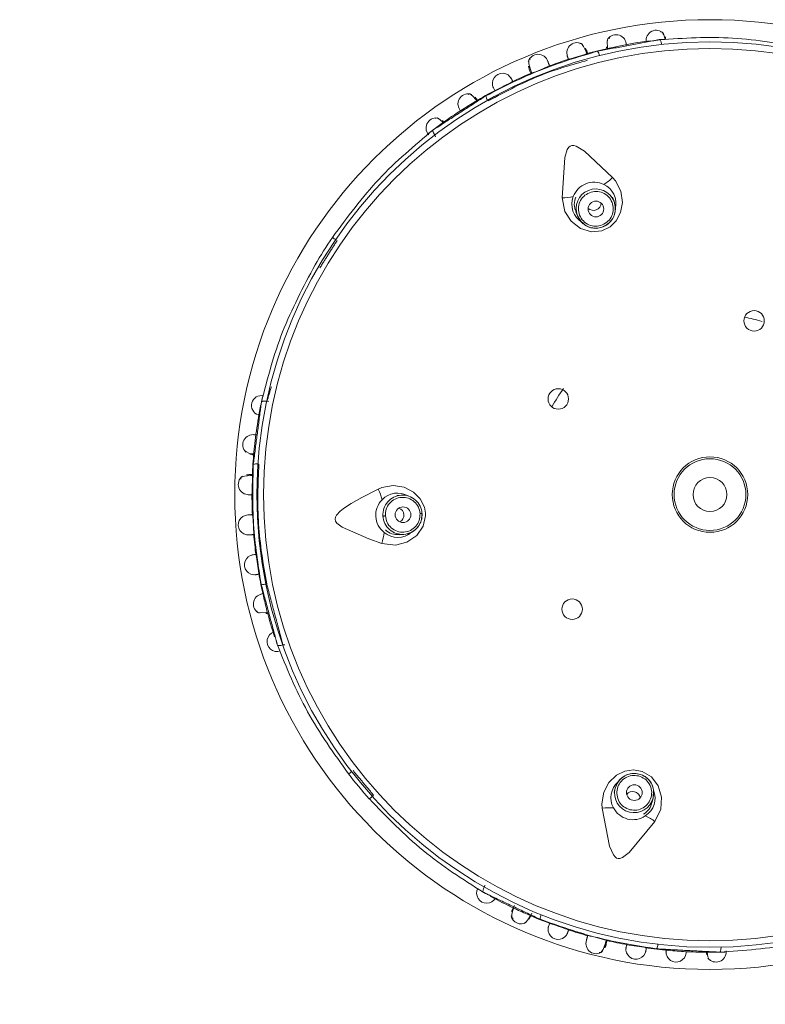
# Model space of a CAD drawing. Header units: millimetres. Extents: x 326.68 to 326.96, y 267.5 to 269.2.
# Tile 1 of 7: x 326.77 to 326.82, y 267.79 to 267.85. Entities that reach past the tile are written whole.
import ezdxf

# ---------------------------------------------------------------- set-up
doc = ezdxf.new("R2010")
doc.units = ezdxf.units.MM
doc.layers.add('SANINDUSA', color=3, linetype='Continuous')

msp = doc.modelspace()

# ---------------------------------------------------------------- linework, layer by layer
at = {"layer": 'SANINDUSA', "linetype": 'Continuous', "lineweight": 15}
for p, q in [((326.8131316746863, 267.8498543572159), (326.8131183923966, 267.8499828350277)), ((326.8095533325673, 267.8492709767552), (326.8104826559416, 267.8494643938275)), ((326.8044121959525, 267.8481137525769), (326.8044717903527, 267.8479730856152)), ((326.8045690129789, 267.8478332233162), (326.8046217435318, 267.8476844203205)), ((326.7990168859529, 267.844559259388), (326.7989411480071, 267.8446638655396)), ((326.798516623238, 267.843626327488), (326.7984734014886, 267.8437345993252)), ((326.8098544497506, 267.8395232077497), (326.8097502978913, 267.8397841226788)), ((326.809943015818, 267.8390643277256), (326.8098544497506, 267.8395232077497)), ((326.8074284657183, 267.8388572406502), (326.8075325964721, 267.8385963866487)), ((326.7877880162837, 267.8267923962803), (326.7879043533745, 267.8268000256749)), ((326.7869642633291, 267.8235568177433), (326.7870673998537, 267.8244995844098)), ((326.7866107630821, 267.8221166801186), (326.7864994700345, 267.822120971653)), ((326.7963279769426, 267.8208308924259), (326.7960476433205, 267.8208124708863)), ((326.796211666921, 267.8183178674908), (326.7964919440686, 267.8183362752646)), ((326.7889220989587, 267.8113159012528), (326.788805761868, 267.8113082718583)), ((326.8101235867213, 267.8026135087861), (326.8099255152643, 267.80219020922)), ((326.8099255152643, 267.80219020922), (326.8098564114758, 267.8019178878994)), ((326.8122796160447, 267.8013030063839), (326.8123487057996, 267.8015752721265)), ((326.801616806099, 267.7959104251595), (326.8016454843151, 267.796023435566)), ((326.8093170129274, 267.7923605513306), (326.8093618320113, 267.7925119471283)), ((326.8092789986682, 267.7920414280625), (326.8093394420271, 267.7923024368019)), ((326.8157331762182, 267.7917458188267), (326.8157329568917, 267.7916166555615))]:
    msp.add_line(p, q, dxfattribs=at)
at = {"layer": 'SANINDUSA', "linetype": 'Continuous', "lineweight": 15, "flags": 128}
for points in [[(326.8131057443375, 267.8498143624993), (326.8131001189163, 267.8498438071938), (326.8130152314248, 267.8501220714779), (326.8129157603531, 267.8502855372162), (326.8128040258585, 267.8503067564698)], [(326.8081193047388, 267.8489103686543), (326.8080787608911, 267.8490258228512), (326.8079196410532, 267.8493794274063), (326.8077818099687, 267.849559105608), (326.8076732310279, 267.8495365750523)], [(326.8095793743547, 267.8499071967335), (326.8094711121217, 267.8498687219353), (326.8094286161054, 267.8496631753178), (326.8094459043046, 267.8493175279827), (326.8094568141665, 267.8492441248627)], [(326.8128833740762, 267.8495005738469), (326.8128747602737, 267.8495530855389), (326.8128612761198, 267.8496151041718), (326.8128451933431, 267.8496712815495), (326.812827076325, 267.8497196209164), (326.812807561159, 267.8497584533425), (326.8127873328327, 267.8497863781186), (326.8127671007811, 267.8498024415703), (326.8127475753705, 267.849806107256)], [(326.8081503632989, 267.8488929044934), (326.8081113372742, 267.8490318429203), (326.8080442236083, 267.8492693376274)], [(326.8044310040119, 267.8480034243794), (326.804416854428, 267.8481027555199), (326.8044576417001, 267.8480952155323)], [(326.8045355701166, 267.8485634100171), (326.8044367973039, 267.8485152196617), (326.8044496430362, 267.8482685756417), (326.8045623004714, 267.8478521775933), (326.8045690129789, 267.8478332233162)], [(326.8011277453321, 267.8459221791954), (326.8010869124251, 267.8459805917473), (326.8008648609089, 267.8462404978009), (326.8006947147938, 267.8463603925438), (326.800590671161, 267.8463161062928)], [(326.801137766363, 267.8459603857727), (326.8011306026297, 267.8459724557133), (326.8010222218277, 267.8461542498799)], [(326.7990144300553, 267.8445116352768), (326.7989948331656, 267.8445343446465), (326.7987821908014, 267.8447328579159), (326.7986143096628, 267.8448247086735), (326.7985069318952, 267.8447872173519)], [(326.8097662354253, 267.8410362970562), (326.807977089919, 267.8427037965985), (326.8074507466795, 267.8430225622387), (326.8072897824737, 267.8430652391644), (326.8071647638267, 267.8430631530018), (326.8070649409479, 267.8430273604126), (326.8069815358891, 267.8429626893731), (326.8068790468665, 267.8428156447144), (326.806722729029, 267.8423033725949), (326.8065546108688, 267.8397543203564)], [(326.8065546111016, 267.8397543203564), (326.806721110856, 267.8388838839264), (326.8071240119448, 267.8382512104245), (326.8077181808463, 267.8377962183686), (326.8084157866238, 267.8375847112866), (326.809085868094, 267.8376402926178), (326.809604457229, 267.8378956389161), (326.8099871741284, 267.8382776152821), (326.8102660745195, 267.838801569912), (326.8103879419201, 267.839455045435), (326.8102895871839, 267.840162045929), (326.8099516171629, 267.8408204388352), (326.8097662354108, 267.8410362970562)], [(326.8099323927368, 267.8390643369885), (326.8099349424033, 267.8391976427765), (326.8098546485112, 267.8395226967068)], [(326.8075323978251, 267.8385968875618), (326.8077174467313, 267.8382811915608), (326.8079064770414, 267.8381024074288)], [(326.8075325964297, 267.8385963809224), (326.8077977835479, 267.8381887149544), (326.8078997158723, 267.838095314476)], [(326.7919538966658, 267.8372246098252), (326.7919541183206, 267.8372244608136), (326.791967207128, 267.8372155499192), (326.7919925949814, 267.8371982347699), (326.7920291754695, 267.8371733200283), (326.7920753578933, 267.8371418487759), (326.7921291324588, 267.8371051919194), (326.7921587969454, 267.8370849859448)], [(326.786709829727, 267.8234471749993), (326.7869205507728, 267.8234285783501), (326.7869299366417, 267.8234277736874)], [(326.7868640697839, 267.8220814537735), (326.7867417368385, 267.8220785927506), (326.7863562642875, 267.8220365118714), (326.7861427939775, 267.8219609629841), (326.7861306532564, 267.8218507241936)], [(326.7948616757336, 267.8212145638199), (326.7938139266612, 267.8206761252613), (326.7931420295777, 267.8202970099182), (326.7927136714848, 267.8200218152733), (326.7924433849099, 267.819814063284), (326.7922062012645, 267.8195564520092), (326.7921450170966, 267.8194316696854), (326.7921278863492, 267.81930211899), (326.7921565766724, 267.8191874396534), (326.7922440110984, 267.8190542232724), (326.7925721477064, 267.8187949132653), (326.7942639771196, 267.8180547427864), (326.7950884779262, 267.8177639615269)], [(326.7950884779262, 267.8177639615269), (326.7959677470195, 267.8176533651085), (326.7966939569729, 267.8178410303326), (326.7973102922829, 267.8182655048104), (326.7977270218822, 267.8188636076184), (326.7978812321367, 267.819518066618), (326.7978786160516, 267.8196801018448), (326.7978027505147, 267.8200774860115), (326.797533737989, 267.8205997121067), (326.7971136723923, 267.8210204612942), (326.7965212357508, 267.8213298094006), (326.7958143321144, 267.8214421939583), (326.7950851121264, 267.8213103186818), (326.7948616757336, 267.8212145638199)], [(326.7953219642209, 267.8195120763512), (326.7952915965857, 267.8195100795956), (326.7952630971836, 267.8195082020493), (326.7952371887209, 267.8195065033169), (326.79521452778, 267.8195050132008), (326.795195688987, 267.8195037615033), (326.7951811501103, 267.8195028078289), (326.7951712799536, 267.8195021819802), (326.7951663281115, 267.8195018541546)], [(326.7974016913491, 267.8188261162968), (326.7975903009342, 267.8191817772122), (326.7976535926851, 267.8196653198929)], [(326.7976535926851, 267.8196653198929), (326.7976535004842, 267.8196653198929), (326.7976483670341, 267.8196649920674), (326.7976383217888, 267.8196643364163), (326.7976236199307, 267.8196633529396), (326.7976046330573, 267.8196621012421), (326.7975818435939, 267.819660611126), (326.7975558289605, 267.8196589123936), (326.7975272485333, 267.8196570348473)], [(326.7871563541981, 267.8134829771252), (326.7871985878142, 267.8133761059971), (326.7874054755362, 267.8133408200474), (326.7877503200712, 267.813370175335), (326.7878232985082, 267.8133836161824)], [(326.7887930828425, 267.8113042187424), (326.7887419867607, 267.8112893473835), (326.7886802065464, 267.8112748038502), (326.788622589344, 267.8112651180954), (326.7885711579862, 267.8112606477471), (326.788527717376, 267.8112615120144), (326.7884937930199, 267.8112677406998), (326.7884705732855, 267.8112790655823), (326.7884588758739, 267.8112951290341)], [(326.7929824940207, 267.8030961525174), (326.7929827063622, 267.803096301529), (326.7929952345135, 267.8031060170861), (326.7930195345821, 267.8031247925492), (326.793054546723, 267.8031518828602), (326.793098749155, 267.8031860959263), (326.7931502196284, 267.803225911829), (326.7931786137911, 267.8032478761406)], [(326.8124593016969, 267.8000636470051), (326.8128362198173, 267.8008656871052), (326.8128821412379, 267.8016143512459), (326.8126688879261, 267.8023316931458), (326.8122288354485, 267.8029128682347), (326.8116540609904, 267.8032617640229), (326.8110844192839, 267.8033599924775), (326.8105502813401, 267.803275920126), (326.8100166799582, 267.8030159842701), (326.8095339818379, 267.802558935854), (326.8091979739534, 267.801929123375), (326.8090844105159, 267.8011978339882), (326.8091075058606, 267.8009142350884)], [(326.8101321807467, 267.8026072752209), (326.8100517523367, 267.8025009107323), (326.8099256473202, 267.8021907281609)], [(326.8123485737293, 267.8015747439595), (326.8123844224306, 267.801938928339), (326.8123365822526, 267.8021946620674)], [(326.8123487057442, 267.8015752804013), (326.8123737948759, 267.8020609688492), (326.8123462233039, 267.8021964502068)], [(326.8091075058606, 267.8009142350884), (326.8095748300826, 267.7985135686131), (326.8098132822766, 267.7979463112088), (326.8099184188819, 267.7978171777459), (326.8100207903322, 267.7977453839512), (326.8101225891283, 267.7977156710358), (326.8102280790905, 267.7977189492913), (326.8103974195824, 267.7977776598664), (326.8108249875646, 267.7981002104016), (326.8124593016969, 267.8000636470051)], [(326.8016105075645, 267.7958986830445), (326.8015866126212, 267.7958511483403), (326.8015610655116, 267.7957930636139), (326.8015410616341, 267.7957381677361), (326.801527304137, 267.7956883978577), (326.8015202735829, 267.7956455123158), (326.8015202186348, 267.7956110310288), (326.8015271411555, 267.7955861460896), (326.8015407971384, 267.7955717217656)], [(326.8035198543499, 267.7947248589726), (326.8034325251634, 267.7945401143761), (326.803342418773, 267.7943486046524)], [(326.8034757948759, 267.7945658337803), (326.8034502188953, 267.7944993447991), (326.8033588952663, 267.7941699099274), (326.8033546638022, 267.7939618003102), (326.8034495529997, 267.7939003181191)], [(326.8044643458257, 267.7938503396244), (326.8045471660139, 267.7940450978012), (326.8046269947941, 267.7942327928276)], [(326.8089148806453, 267.7917501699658), (326.8090231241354, 267.7917311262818), (326.8091576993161, 267.7919381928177), (326.8093113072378, 267.792341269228), (326.8093170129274, 267.7923605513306)], [(326.809328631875, 267.7921417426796), (326.8092816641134, 267.7920529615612), (326.8092531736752, 267.7920830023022)], [(326.815763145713, 267.7917828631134), (326.8157656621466, 267.7917530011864), (326.8158209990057, 267.791467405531), (326.8159028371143, 267.7912944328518), (326.8160117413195, 267.7912616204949)]]:
    msp.add_lwpolyline(points, dxfattribs=at)
at = {"layer": 'SANINDUSA', "linetype": 'Continuous', "lineweight": 15}
for centre, radius in [((326.8159550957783, 267.8208682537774), 0.03020728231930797), ((326.8159550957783, 267.8208682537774), 0.0287966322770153), ((326.8159550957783, 267.8208682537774), 0.02837947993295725), ((326.8087048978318, 267.8390323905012), 0.0004994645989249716), ((326.8187592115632, 267.8319180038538), 0.0006499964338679), ((326.8063126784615, 267.8269496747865), 0.0006500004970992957), ((326.8159550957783, 267.8208682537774), 0.002400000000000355), ((326.8159550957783, 267.8208682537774), 0.002279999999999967), ((326.8159550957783, 267.8208682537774), 0.001080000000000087), ((326.7964395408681, 267.8195859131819), 0.0004994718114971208), ((326.8071916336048, 267.8135770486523), 0.0006500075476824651), ((326.8111440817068, 267.8019115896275), 0.0004994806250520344)]:
    msp.add_circle(centre, radius, dxfattribs=at)
for centre, radius, start, end in [((326.809990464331, 267.8494748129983), 0.0006469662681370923, 7.803190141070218, 153.5440309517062), ((326.8125363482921, 267.849763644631), 0.0006416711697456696, 43.60246871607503, 189.8551624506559), ((326.807503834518, 267.8489644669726), 0.0006509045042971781, 54.50399222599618, 201.0624519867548), ((326.8159550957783, 267.8208682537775), 0.0291155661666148, 97.43167990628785, 100.835834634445), ((326.8129490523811, 267.8490068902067), 0.0008146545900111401, 79.91928393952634, 100.79793140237), ((326.8050256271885, 267.8482202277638), 0.0006539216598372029, 17.5498596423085, 163.1253603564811), ((326.8014503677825, 267.8689864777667), 0.02115812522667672, 285.2331881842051, 288.4434202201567), ((326.8159550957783, 267.8208682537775), 0.02911556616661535, 102.7063946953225, 105.6196925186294), ((326.8082790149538, 267.8486721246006), 0.0006629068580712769, 10.67712993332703, 36.96999002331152), ((326.8016418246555, 267.8567249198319), 0.009522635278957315, 287.9378335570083, 295.5861650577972), ((326.8159550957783, 267.8208682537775), 0.02911556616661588, 107.8913298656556, 110.5351065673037), ((326.8027643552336, 267.8470262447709), 0.000639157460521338, 26.42329418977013, 207.1853206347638), ((326.8159550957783, 267.8208682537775), 0.02911556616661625, 112.9483997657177, 115.6241595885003), ((326.7919612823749, 267.8684177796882), 0.02416060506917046, 295.4267865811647, 298.2619362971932), ((326.8005812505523, 267.8457183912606), 0.0006468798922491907, 69.17737349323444, 215.7612903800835), ((326.8159550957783, 267.8208682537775), 0.02911556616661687, 117.8970263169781, 120.8222277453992), ((326.8023753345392, 267.8463154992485), 0.0006634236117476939, 186.5586433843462, 212.8329888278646), ((326.5834973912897, 268.196475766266), 0.4126101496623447, 301.685967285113, 301.8180517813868), ((326.8159550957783, 267.8208682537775), 0.0291155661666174, 122.6950410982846, 125.9839593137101), ((326.7985466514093, 267.8441830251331), 0.0006416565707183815, 73.59898437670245, 219.8583596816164), ((326.8159550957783, 267.8208682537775), 0.02911556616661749, 125.9839593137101, 126.7977472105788), ((326.8159550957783, 267.8208682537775), 0.02911556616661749, 126.7977472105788, 127.9508213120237), ((326.8085809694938, 267.839341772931), 0.001400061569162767, 63.59397973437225, 159.926937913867), ((326.8077840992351, 267.8429881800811), 0.002781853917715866, 300.682344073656, 315.4406039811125), ((326.8086201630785, 267.8393742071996), 0.001353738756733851, 347.4767691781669, 64.46927006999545), ((326.8086946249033, 267.8390570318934), 0.001250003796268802, 21.89680418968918, 201.6243496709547), ((326.8066479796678, 267.8425330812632), 0.002780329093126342, 268.0755404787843, 282.8421897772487), ((326.8084956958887, 267.8393272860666), 0.001325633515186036, 158.0735252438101, 239.7242972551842), ((326.8083909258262, 267.8393316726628), 0.001059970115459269, 154.1033895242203, 206.3606066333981), ((326.8085659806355, 267.8394154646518), 0.0004634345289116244, 290.1031251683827, 359.3887611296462), ((326.8085434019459, 267.8394309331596), 0.0004859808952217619, 227.2420630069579, 291.9764206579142), ((326.8086936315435, 267.8390631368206), 0.001249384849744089, 291.6990290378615, 0.05503873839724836), ((326.808772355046, 267.839020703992), 0.00116085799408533, 294.5312970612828, 2.154075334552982), ((326.8086912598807, 267.8390632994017), 0.001250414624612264, 230.7263269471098, 291.7972469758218), ((326.8086703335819, 267.8389132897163), 0.00111400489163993, 226.7104908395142, 301.6166381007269), ((326.8159550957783, 267.8208682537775), 0.02904641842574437, 145.7263145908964, 149.7962751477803), ((326.8159550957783, 267.8208682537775), 0.01149999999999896, 73.29270723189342, 79.01001280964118), ((326.8159550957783, 267.8208682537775), 0.01149999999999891, 144.0128601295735, 150.9318751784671), ((326.7874424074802, 267.8265373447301), 0.0006312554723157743, 78.07249994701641, 251.5516418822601), ((326.8159550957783, 267.8208682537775), 0.02911556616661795, 167.5704828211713, 168.5910894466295), ((326.8159550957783, 267.8208682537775), 0.02911556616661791, 169.5406283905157, 172.8390607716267), ((326.8159550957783, 267.8208682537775), 0.02911556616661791, 168.5910894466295, 169.5406283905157), ((326.7869054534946, 267.8240354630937), 0.000646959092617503, 79.80103520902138, 225.5459067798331), ((326.7869524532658, 267.8243306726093), 0.0008740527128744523, 228.2049394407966, 270.4921269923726), ((326.8159550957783, 267.8208682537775), 0.02911556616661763, 174.7063194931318, 177.6162362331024), ((326.787139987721, 267.8221600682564), 0.0006625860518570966, 82.67257902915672, 108.9785673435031), ((326.7866224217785, 267.8215128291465), 0.0006508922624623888, 126.5027114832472, 273.0627607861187), ((326.7657004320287, 267.8219427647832), 0.02116741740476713, 357.2343812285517, 0.4433295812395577), ((326.792393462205, 267.81993276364), 0.002781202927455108, 12.68216391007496, 27.44389236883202), ((326.8159550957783, 267.8208682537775), 0.09508575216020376, 180, 0), ((326.8159550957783, 267.8208682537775), 0.09008651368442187, 180, 0), ((326.8159550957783, 267.8208682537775), 0.02911556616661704, 179.8909813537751, 182.537371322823), ((326.7961069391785, 267.8195636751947), 0.001400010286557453, 135.5917025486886, 231.9294173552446), ((326.7960803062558, 267.8196326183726), 0.001333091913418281, 59.27769560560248, 136.9076046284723), ((326.7964116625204, 267.8195855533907), 0.001248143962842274, 93.84444970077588, 183.8450808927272), ((326.796426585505, 267.8196807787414), 0.001154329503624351, 46.0323594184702, 94.90045967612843), ((326.7964087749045, 267.8195875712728), 0.001245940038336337, 48.47386574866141, 93.71818021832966), ((326.7964686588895, 267.819609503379), 0.001179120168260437, 2.691502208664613, 49.91124242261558), ((326.7960322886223, 267.8195721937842), 0.0004634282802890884, 2.10361830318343, 71.38759705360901), ((326.7866079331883, 267.8189393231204), 0.0006416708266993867, 93.42649140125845, 274.1813455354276), ((326.7774246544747, 267.8183356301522), 0.009528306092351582, 359.9392456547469, 7.582893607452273), ((326.7964119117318, 267.8195818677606), 0.001248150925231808, 183.6755072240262, 273.6763561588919), ((326.7960105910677, 267.8195554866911), 0.0004859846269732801, 299.2437369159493, 3.978431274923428), ((326.7964968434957, 267.819557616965), 0.001154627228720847, 321.0847884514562, 5.330016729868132), ((326.7964181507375, 267.819541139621), 0.001207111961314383, 273.5047855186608, 324.0409509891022), ((326.7964097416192, 267.8195786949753), 0.001245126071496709, 273.7853722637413, 322.8129072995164), ((326.8159550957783, 267.8208682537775), 0.02911556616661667, 184.9503433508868, 187.6235480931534), ((326.7924730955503, 267.8187117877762), 0.002781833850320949, 340.0792575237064, 354.8382945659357), ((326.796102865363, 267.8194616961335), 0.001318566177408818, 229.3354066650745, 311.7321971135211), ((326.7960579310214, 267.819379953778), 0.001060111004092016, 226.1062118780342, 278.3571335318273), ((326.7870012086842, 267.8164063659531), 0.0006391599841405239, 98.42245219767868, 279.185192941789), ((326.7632544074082, 267.8127326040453), 0.02422523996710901, 7.430423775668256, 10.25776548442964), ((326.8159550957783, 267.8208682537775), 0.0291155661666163, 189.8944190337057, 192.822735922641), ((326.7875569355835, 267.815816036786), 0.0006627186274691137, 258.5487198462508, 284.8493659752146), ((326.7875741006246, 267.8139089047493), 0.0006469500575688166, 99.80054682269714, 245.5463903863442), ((326.2711110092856, 267.6875073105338), 0.5318169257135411, 13.70203929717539, 13.80453467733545), ((326.8159550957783, 267.8208682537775), 0.02911556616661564, 194.697539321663, 198.0925444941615), ((326.7884323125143, 267.8115198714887), 0.0006341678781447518, 108.4117144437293, 289.1952045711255), ((326.8159550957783, 267.8208682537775), 0.02904641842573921, 217.7263145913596, 221.7970231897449), ((326.81113504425, 267.8018801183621), 0.001249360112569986, 75.69820498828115, 144.0549610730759), ((326.8110963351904, 267.8019606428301), 0.001160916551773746, 78.53323230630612, 146.1513081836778), ((326.8112418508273, 267.8019874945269), 0.001114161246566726, 10.71596222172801, 85.61048750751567), ((326.8111369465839, 267.8018786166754), 0.001250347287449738, 14.72596156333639, 75.79967460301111), ((326.8109612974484, 267.801587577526), 0.001310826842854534, 130.6549163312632, 209.6075798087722), ((326.81113783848, 267.8018856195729), 0.001250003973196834, 165.8961144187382, 345.6248042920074), ((326.8110312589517, 267.8015200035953), 0.0004634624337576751, 74.10716117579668, 143.3873400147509), ((326.8110403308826, 267.8014941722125), 0.0004860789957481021, 11.24855171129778, 75.96974752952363), ((326.8111226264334, 267.8015541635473), 0.001338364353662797, 302.608200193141, 22.1951342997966), ((326.8112220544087, 267.8014849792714), 0.001060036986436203, 298.1045132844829, 350.3588123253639), ((326.8095638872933, 267.7981693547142), 0.002782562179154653, 84.68528383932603, 99.44000810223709), ((326.8110624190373, 267.8015883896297), 0.001400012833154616, 207.5914450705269, 303.929098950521), ((326.8107499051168, 267.7978694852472), 0.002781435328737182, 52.07905989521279, 66.83965499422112), ((326.8017569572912, 267.7955047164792), 0.0006341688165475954, 150.4103759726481, 331.1958358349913), ((326.8159550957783, 267.8208682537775), 0.02911556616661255, 241.3243881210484, 244.8272723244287), ((326.5284679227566, 267.1825399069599), 0.6709688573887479, 65.71331933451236, 65.7945143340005), ((326.8039472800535, 267.794198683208), 0.0006380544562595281, 190.7856168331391, 299.6109875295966), ((326.803612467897, 267.7944053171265), 0.0009720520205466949, 303.4732878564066, 341.217207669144), ((326.8159550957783, 267.8208682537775), 0.02911556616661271, 246.7021328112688, 249.6241679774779), ((326.8058226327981, 267.7938625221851), 0.0006630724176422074, 154.6802641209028, 180.9677536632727), ((326.7983740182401, 267.7704493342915), 0.02429653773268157, 69.43554433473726, 72.25473883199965), ((326.8063016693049, 267.793208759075), 0.00063915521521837, 160.4209498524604, 341.1868455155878), ((326.8159550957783, 267.8208682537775), 0.02911556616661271, 251.8961409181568, 254.5330822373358), ((326.808720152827, 267.7923158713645), 0.0006539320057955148, 161.5500744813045, 307.1218565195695), ((326.8064589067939, 267.783448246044), 0.009520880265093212, 71.93538562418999, 79.5851050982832), ((326.8159550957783, 267.8208682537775), 0.02911556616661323, 256.9441238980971, 259.6212302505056), ((326.8112513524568, 267.7919526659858), 0.0006391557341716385, 170.4223422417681, 351.1847876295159), ((326.8031459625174, 267.7397223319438), 0.05305131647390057, 80.49158991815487, 81.84574828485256), ((326.8159550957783, 267.8208682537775), 0.02911556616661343, 261.9001097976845, 264.7733779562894), ((326.8119843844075, 267.792298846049), 0.0006628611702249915, 330.55011392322, 356.8440241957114), ((326.8137978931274, 267.7917671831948), 0.0006366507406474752, 175.4191445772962, 356.1889896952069), ((326.8150153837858, 267.8054565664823), 0.01367513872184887, 262.2881737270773, 266.9099518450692), ((326.8159550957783, 267.8208682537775), 0.02911556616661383, 266.6938788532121, 269.7995726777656), ((326.8163347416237, 267.7917737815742), 0.000641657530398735, 217.5985615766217, 3.858192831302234), ((326.8159550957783, 267.8208682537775), 0.02911556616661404, 269.7995726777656, 270.6630848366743), ((326.8159550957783, 267.8208682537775), 0.02911556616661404, 270.6630848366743, 271.909710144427)]:
    msp.add_arc(centre, radius, start, end, dxfattribs=at)
for points, knots in [([(326.8220955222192, 267.8492563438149), (326.8205244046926, 267.8495345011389), (326.8173829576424, 267.8500906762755), (326.8142924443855, 267.849900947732), (326.8127475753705, 267.849806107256)], [0, 0, 0, 0, 0.5001254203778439, 1, 1, 1, 1]), ([(326.8106498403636, 267.8494634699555), (326.8106373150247, 267.8495309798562), (326.8106123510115, 267.8496655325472), (326.8106256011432, 267.8495941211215), (326.8106322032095, 267.8495585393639)], [0, 0, 0, 0, 0.5017357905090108, 1, 1, 1, 1]), ([(326.8088086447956, 267.8490707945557), (326.8075834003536, 267.8487071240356), (326.8051329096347, 267.8479797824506), (326.8028551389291, 267.8468197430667), (326.8017162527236, 267.8462397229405)], [0, 0, 0, 0, 0.4999996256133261, 0.9999999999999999, 0.9999999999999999, 0.9999999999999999, 0.9999999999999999]), ([(326.8068976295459, 267.8487268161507), (326.8068787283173, 267.8487849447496), (326.8068566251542, 267.8488529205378), (326.8068884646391, 267.84875500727), (326.8068930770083, 267.8487408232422)], [0, 0, 0, 0, 0.8551368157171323, 0.9999999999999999, 0.9999999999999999, 0.9999999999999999, 0.9999999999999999]), ([(326.8018460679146, 267.8459082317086), (326.8029765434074, 267.8465114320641), (326.8049991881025, 267.8475906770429), (326.80720196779, 267.8482186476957), (326.8081735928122, 267.8484956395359)], [0, 0, 0, 0, 0.5589095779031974, 1, 1, 1, 1]), ([(326.8044539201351, 267.8479494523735), (326.8044431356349, 267.8479748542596), (326.8044166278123, 267.8480372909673), (326.8045158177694, 267.8478037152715), (326.8045746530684, 267.8476651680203)], [0, 0, 0, 0, 0.4068421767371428, 1, 1, 1, 1]), ([(326.8021973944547, 267.8467312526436), (326.8021688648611, 267.8467848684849), (326.8021354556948, 267.8468476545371), (326.8022186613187, 267.8466912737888), (326.8022553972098, 267.846622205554), (326.8022859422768, 267.8465647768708)], [0, 0, 0, 0, 0.496299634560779, 0.5811844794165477, 1, 1, 1, 1]), ([(326.8033322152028, 267.847320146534), (326.8033258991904, 267.8473333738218), (326.8032821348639, 267.8474250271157), (326.803312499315, 267.847361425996), (326.8033384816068, 267.8473070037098)], [0, 0, 0, 0, 0.1443187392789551, 1, 1, 1, 1]), ([(326.8000581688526, 267.8453375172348), (326.8000365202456, 267.8453708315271), (326.8000003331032, 267.8454265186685), (326.8000592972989, 267.8453357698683), (326.8000829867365, 267.8452993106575)], [0, 0, 0, 0, 0.5982402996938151, 1, 1, 1, 1]), ([(326.7983537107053, 267.8440604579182), (326.7971681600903, 267.8430653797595), (326.7947965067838, 267.841074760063), (326.7929015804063, 267.8385081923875), (326.7919538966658, 267.8372246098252)], [0, 0, 0, 0, 0.499883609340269, 1, 1, 1, 1]), ([(326.7980555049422, 267.8437700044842), (326.7980405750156, 267.8437891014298), (326.7980105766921, 267.8438274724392), (326.7980548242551, 267.8437708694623), (326.7980770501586, 267.843742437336)], [0, 0, 0, 0, 0.4976920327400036, 1, 1, 1, 1]), ([(326.7984734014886, 267.8437345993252), (326.7984516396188, 267.8437663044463), (326.7984159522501, 267.8438182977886), (326.798377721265, 267.8438884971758), (326.7983532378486, 267.8439442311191), (326.7983396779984, 267.8439915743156), (326.7983349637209, 267.8440355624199), (326.7983466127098, 267.8440510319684), (326.7983537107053, 267.8440604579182)], [0, 0, 0, 0, 0.2149992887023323, 0.352578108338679, 0.5003657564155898, 0.6481851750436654, 0.7856311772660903, 0.9999999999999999, 0.9999999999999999, 0.9999999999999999, 0.9999999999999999]), ([(326.8082893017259, 267.8400724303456), (326.8081607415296, 267.8400032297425), (326.807903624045, 267.8398648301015), (326.8076557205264, 267.8394907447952), (326.8075622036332, 267.8390601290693), (326.8076428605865, 267.83862460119), (326.8078842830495, 267.8382532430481), (326.8082486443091, 267.8380054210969), (326.8086859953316, 267.8379048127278), (326.8089677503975, 267.8379815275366), (326.8091086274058, 267.8380198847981)], [0, 0, 0, 0, 0.1249993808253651, 0.2499959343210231, 0.3750007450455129, 0.4999959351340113, 0.624998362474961, 0.7499970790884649, 0.8749990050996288, 1, 1, 1, 1]), ([(326.8091086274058, 267.8380198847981), (326.8092370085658, 267.8380889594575), (326.8094938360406, 267.8382271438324), (326.8097417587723, 267.8386006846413), (326.8098357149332, 267.839031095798), (326.8097554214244, 267.8394669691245), (326.8095139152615, 267.8398388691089), (326.80914924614, 267.840087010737), (326.8087117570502, 267.8401874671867), (326.8084300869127, 267.8401107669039), (326.8082893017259, 267.8400724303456)], [0, 0, 0, 0, 0.124817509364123, 0.2496983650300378, 0.3746602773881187, 0.4997303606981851, 0.6249153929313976, 0.7500611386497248, 0.8750748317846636, 1, 1, 1, 1]), ([(326.7908539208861, 267.8354805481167), (326.7901038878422, 267.8340723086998), (326.7886041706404, 267.8312564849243), (326.7878295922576, 267.8282585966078), (326.7874423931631, 267.8267600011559)], [0, 0, 0, 0, 0.5001163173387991, 1, 1, 1, 1]), ([(326.7877880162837, 267.8267923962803), (326.7877487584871, 267.8267985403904), (326.7876856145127, 267.8268084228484), (326.7876061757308, 267.8268123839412), (326.7875472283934, 267.8268104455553), (326.7874997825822, 267.8268026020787), (326.7874573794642, 267.8267881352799), (326.7874481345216, 267.8267707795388), (326.7874423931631, 267.8267600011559)], [0, 0, 0, 0, 0.2221431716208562, 0.3573048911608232, 0.5003361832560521, 0.6433939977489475, 0.7785380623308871, 1, 1, 1, 1]), ([(326.7871200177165, 267.8246590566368), (326.7870519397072, 267.8246680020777), (326.7869162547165, 267.8246858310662), (326.7869882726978, 267.8246763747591), (326.7870241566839, 267.8246716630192)], [0, 0, 0, 0, 0.5017357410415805, 1, 1, 1, 1]), ([(326.7869245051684, 267.8227866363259), (326.7868917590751, 267.821508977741), (326.7868262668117, 267.8189536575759), (326.7872256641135, 267.816428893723), (326.7874253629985, 267.8151665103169)], [0, 0, 0, 0, 0.4999994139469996, 1, 1, 1, 1]), ([(326.787780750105, 267.8151874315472), (326.7875617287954, 267.8164493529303), (326.7871236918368, 267.8189731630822), (326.7872276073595, 267.821532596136), (326.7872795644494, 267.8228122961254)], [0, 0, 0, 0, 0.500006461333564, 1, 1, 1, 1]), ([(326.7866402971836, 267.8208628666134), (326.7866038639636, 267.8208628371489), (326.7865575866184, 267.820862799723), (326.7867084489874, 267.8208629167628), (326.786785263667, 267.8208629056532), (326.7868491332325, 267.8208628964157)], [0, 0, 0, 0, 0.384126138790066, 0.4879156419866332, 1, 1, 1, 1]), ([(326.7975272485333, 267.8196570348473), (326.7975012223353, 267.8198004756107), (326.7974491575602, 267.8200874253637), (326.7971705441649, 267.8204386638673), (326.7967902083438, 267.820660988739), (326.7963508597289, 267.8207193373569), (326.7959225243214, 267.8206045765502), (326.7955738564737, 267.8203344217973), (326.7953431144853, 267.8199494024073), (326.7953290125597, 267.8196578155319), (326.7953219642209, 267.8195120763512)], [0, 0, 0, 0, 0.124818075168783, 0.2496955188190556, 0.3746558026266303, 0.4997329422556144, 0.6249181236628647, 0.7500593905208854, 0.8750762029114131, 0.9999999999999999, 0.9999999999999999, 0.9999999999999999, 0.9999999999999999]), ([(326.7953219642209, 267.8195120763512), (326.7953479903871, 267.8193686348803), (326.7954000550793, 267.8190816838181), (326.7956786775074, 267.8187304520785), (326.7960589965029, 267.8185080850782), (326.7964983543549, 267.8184497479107), (326.7969267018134, 267.8185644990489), (326.7972753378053, 267.8188346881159), (326.7975061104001, 267.8192196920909), (326.7975202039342, 267.8195112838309), (326.7975272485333, 267.8196570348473)], [0, 0, 0, 0, 0.1248168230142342, 0.2496929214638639, 0.3746561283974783, 0.4997321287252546, 0.6249159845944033, 0.7500610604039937, 0.8750689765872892, 0.9999999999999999, 0.9999999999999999, 0.9999999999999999, 0.9999999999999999]), ([(326.7870988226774, 267.8170638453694), (326.7870341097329, 267.8170553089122), (326.786956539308, 267.8170450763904), (326.7867813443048, 267.8170220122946), (326.7868515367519, 267.8170312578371), (326.7869115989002, 267.8170391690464)], [0, 0, 0, 0, 0.4207550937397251, 0.504352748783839, 1, 1, 1, 1]), ([(326.7871065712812, 267.815775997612), (326.7870470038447, 267.8157655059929), (326.7869772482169, 267.8157532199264), (326.787077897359, 267.8157709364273), (326.7870925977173, 267.8157735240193)], [0, 0, 0, 0, 0.8539445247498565, 0.9999999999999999, 0.9999999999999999, 0.9999999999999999, 0.9999999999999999]), ([(326.7875624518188, 267.8145682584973), (326.7874954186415, 267.8145533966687), (326.7873618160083, 267.8145237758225), (326.7874327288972, 267.8145395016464), (326.7874680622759, 267.814547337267)], [0, 0, 0, 0, 0.5017354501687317, 1, 1, 1, 1]), ([(326.7884588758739, 267.8112951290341), (326.7890388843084, 267.8098601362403), (326.7901991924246, 267.806989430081), (326.7920545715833, 267.8043941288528), (326.7929824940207, 267.8030961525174)], [0, 0, 0, 0, 0.4998744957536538, 0.9999999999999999, 0.9999999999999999, 0.9999999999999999, 0.9999999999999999]), ([(326.8114125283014, 267.8029680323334), (326.8112680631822, 267.8029876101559), (326.8109790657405, 267.8030267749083), (326.8105589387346, 267.8028703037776), (326.8102299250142, 267.8025773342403), (326.8100386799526, 267.802177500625), (326.8100154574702, 267.8017346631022), (326.8101646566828, 267.8013195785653), (326.8104595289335, 267.8009811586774), (326.8107324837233, 267.8008776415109), (326.810868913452, 267.8008259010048)], [0, 0, 0, 0, 0.1248188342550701, 0.2496957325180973, 0.3746549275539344, 0.4997316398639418, 0.6249210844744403, 0.7500625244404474, 0.8750749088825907, 1, 1, 1, 1]), ([(326.810868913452, 267.8008259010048), (326.8110135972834, 267.800806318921), (326.8113029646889, 267.8007671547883), (326.8117234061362, 267.8009240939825), (326.8120521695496, 267.8012175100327), (326.8122429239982, 267.8016172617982), (326.8122658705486, 267.8020596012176), (326.8121167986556, 267.8024742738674), (326.8118220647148, 267.8028127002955), (326.811549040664, 267.8029162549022), (326.8114125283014, 267.8029680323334)], [0, 0, 0, 0, 0.1250001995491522, 0.250000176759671, 0.3750024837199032, 0.5000023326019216, 0.6249970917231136, 0.7500021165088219, 0.8750007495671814, 1, 1, 1, 1]), ([(326.7945683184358, 267.8017497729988), (326.7945498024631, 267.8017329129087), (326.7945127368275, 267.801699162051), (326.7944593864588, 267.8016508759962), (326.7944107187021, 267.8016068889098), (326.7943688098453, 267.8015693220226), (326.7943354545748, 267.801539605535), (326.7943123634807, 267.8015193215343), (326.7942995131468, 267.801508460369), (326.7943006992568, 267.8015101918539), (326.7943012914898, 267.8015110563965)], [0, 0, 0, 0, 0.1248293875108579, 0.2498859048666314, 0.3750076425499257, 0.4999975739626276, 0.6250020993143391, 0.7501194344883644, 0.8752328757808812, 1, 1, 1, 1]), ([(326.7943012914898, 267.8015110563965), (326.7954088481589, 267.8003625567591), (326.7976234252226, 267.798066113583), (326.8002352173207, 267.7964030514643), (326.8015407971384, 267.7955717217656)], [0, 0, 0, 0, 0.5001210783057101, 0.9999999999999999, 0.9999999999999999, 0.9999999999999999, 0.9999999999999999]), ([(326.8051596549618, 267.7938513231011), (326.8063646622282, 267.7934253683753), (326.8087746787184, 267.792573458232), (326.8112992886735, 267.7921731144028), (326.8125615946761, 267.7919729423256)], [0, 0, 0, 0, 0.4999995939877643, 1, 1, 1, 1]), ([(326.8057669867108, 267.7936036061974), (326.805744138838, 267.7935424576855), (326.8057167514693, 267.7934691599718), (326.8056548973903, 267.7933036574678), (326.8056796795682, 267.7933699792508), (326.8057008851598, 267.793426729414)], [0, 0, 0, 0, 0.4207552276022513, 0.5043523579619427, 1, 1, 1, 1]), ([(326.8069077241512, 267.7930058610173), (326.8068890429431, 267.7929483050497), (326.8068671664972, 267.7928809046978), (326.8068987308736, 267.7929781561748), (326.8069033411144, 267.7929923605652)], [0, 0, 0, 0, 0.8539416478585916, 1, 1, 1, 1]), ([(326.8165628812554, 267.791759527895), (326.8181068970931, 267.7918677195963), (326.8211956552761, 267.7920841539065), (326.8242372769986, 267.7930467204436), (326.8257584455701, 267.7935281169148)], [0, 0, 0, 0, 0.4998823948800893, 1, 1, 1, 1]), ([(326.8093418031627, 267.7921988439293), (326.8093356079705, 267.7921719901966), (326.8093203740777, 267.7921059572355), (326.8093773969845, 267.7923531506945), (326.809411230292, 267.7924998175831)], [0, 0, 0, 0, 0.4066716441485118, 0.9999999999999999, 0.9999999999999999, 0.9999999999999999, 0.9999999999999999]), ([(326.8106562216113, 267.7922486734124), (326.8106443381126, 267.7921845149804), (326.8106300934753, 267.7921076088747), (326.8105979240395, 267.7919337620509), (326.8106108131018, 267.7920034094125), (326.8106218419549, 267.7920630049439)], [0, 0, 0, 0, 0.4207529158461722, 0.5043525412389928, 1, 1, 1, 1]), ([(326.8118834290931, 267.7918580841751), (326.8118750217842, 267.7917981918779), (326.811865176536, 267.7917280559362), (326.8118793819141, 267.7918292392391), (326.8118814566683, 267.791844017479)], [0, 0, 0, 0, 0.853945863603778, 1, 1, 1, 1]), ([(326.8131729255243, 267.791918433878), (326.8131663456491, 267.7918499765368), (326.8131533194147, 267.7917144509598), (326.8131601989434, 267.7917860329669), (326.813163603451, 267.7918214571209)], [0, 0, 0, 0, 0.5051248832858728, 0.9999999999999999, 0.9999999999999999, 0.9999999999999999, 0.9999999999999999]), ([(326.814433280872, 267.7917276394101), (326.8144312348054, 267.7916884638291), (326.8144278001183, 267.7916227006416), (326.8144334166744, 267.7917302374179), (326.8144356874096, 267.7917737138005)], [0, 0, 0, 0, 0.5957068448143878, 0.9999999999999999, 0.9999999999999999, 0.9999999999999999, 0.9999999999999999]), ([(326.8166575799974, 267.7920934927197), (326.816656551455, 267.7920550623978), (326.8166548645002, 267.7919920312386), (326.8166445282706, 267.7919127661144), (326.8166315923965, 267.7918532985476), (326.8166147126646, 267.7918069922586), (326.8165926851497, 267.7917686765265), (326.8165741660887, 267.7917629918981), (326.8165628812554, 267.791759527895)], [0, 0, 0, 0, 0.2149556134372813, 0.3525575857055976, 0.5003307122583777, 0.648188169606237, 0.7856188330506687, 1, 1, 1, 1]), ([(326.8169748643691, 267.7918192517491), (326.8169757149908, 267.7917950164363), (326.8169774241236, 267.7917463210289), (326.8169749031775, 267.7918181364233), (326.816973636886, 267.7918542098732)], [0, 0, 0, 0, 0.4976919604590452, 1, 1, 1, 1])]:
    msp.add_open_spline(points, degree=3, knots=knots, dxfattribs=at)
for points in [[(326.812310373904, 267.849724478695), (326.8088086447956, 267.8490707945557)], [(326.8093730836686, 267.849354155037), (326.8094075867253, 267.8492048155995)], [(326.8127475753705, 267.849806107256), (326.812310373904, 267.849724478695)], [(326.8068930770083, 267.8487408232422), (326.8069557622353, 267.8485480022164)], [(326.808171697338, 267.8489142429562), (326.808106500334, 267.8491491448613)], [(326.8057543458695, 267.8481361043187), (326.8056518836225, 267.8484099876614)], [(326.8034198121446, 267.8471365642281), (326.8033322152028, 267.847320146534)], [(326.8017162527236, 267.8462397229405), (326.7988715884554, 267.8443960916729)], [(326.8011896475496, 267.8459244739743), (326.8011118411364, 267.8460564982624)], [(326.7988715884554, 267.8443960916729), (326.7983537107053, 267.8440604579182)], [(326.7922498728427, 267.8370229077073), (326.791163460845, 267.8353003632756)], [(326.7877880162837, 267.8267923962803), (326.7880749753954, 267.8277292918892)], [(326.7874423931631, 267.8267600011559), (326.7873624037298, 267.8261463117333)], [(326.7873624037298, 267.8261463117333), (326.7869245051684, 267.8227866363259)], [(326.7868294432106, 267.8234110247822), (326.7869821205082, 267.8233976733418)], [(326.7868765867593, 267.8221324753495), (326.7866330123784, 267.8221430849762)], [(326.7868696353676, 267.8195929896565), (326.7865774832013, 267.8195801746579)], [(326.7866623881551, 267.818300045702), (326.7869529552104, 267.8183255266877)], [(326.7870925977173, 267.8157735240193), (326.7872922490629, 267.8158087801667)], [(326.7874253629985, 267.8151665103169), (326.7883441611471, 267.8117248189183)], [(326.788805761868, 267.8113082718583), (326.7877812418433, 267.8151851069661)], [(326.787716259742, 267.8132961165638), (326.7878642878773, 267.8133358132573)], [(326.7883441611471, 267.8117248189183), (326.7884588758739, 267.8112951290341)], [(326.7945683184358, 267.8017497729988), (326.7932657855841, 267.8033153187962)], [(326.8015407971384, 267.7955717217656), (326.8019424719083, 267.7953807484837)], [(326.8019424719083, 267.7953807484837), (326.8051596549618, 267.7938513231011)], [(326.8069033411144, 267.7929923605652), (326.8069659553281, 267.7931851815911)], [(326.8081800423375, 267.792812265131), (326.808101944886, 267.7925304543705)], [(326.8118814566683, 267.791844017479), (326.8119096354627, 267.7920447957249)], [(326.8125615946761, 267.7919729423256), (326.8161252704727, 267.7917828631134)], [(326.8161252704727, 267.7917828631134), (326.8165628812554, 267.791759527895)]]:
    msp.add_open_spline(points, degree=1, dxfattribs=at)

doc.saveas('drawing.dxf')
